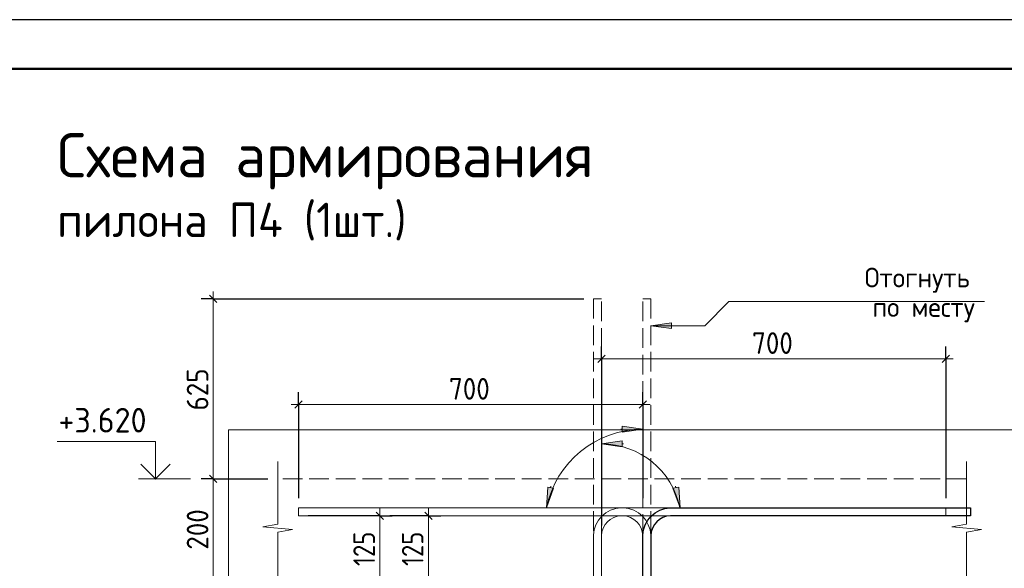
# Model space of a CAD drawing. Header units: millimetres. Extents: x 0 to 42000, y 0 to 29700.
# Tile 11 of 30: x 12903 to 22909, y 24122 to 29700. Entities that reach past the tile are written whole.
import ezdxf

# ---------------------------------------------------------------- set-up
doc = ezdxf.new("R2010")
doc.units = ezdxf.units.MM
doc.linetypes.add('______2', pattern=[270, 200, -70])
for name, color, linetype, lineweight in [('S1 Продольная арматура', 52, 'Continuous', 25), ('S2 ДОП Продольная арматура', 52, 'Continuous', 25), ('Standard', 7, 'Continuous', 25), ('ЖБ Перекрытие верхний уровень', 7, 'Continuous', 18), ('Заголовок чертежа', 7, 'Continuous', 25), ('Позиционная метка диаметр_ шаг', 7, 'Continuous', 13), ('Примечания', 7, 'Continuous', 13)]:
    doc.layers.add(name, color=color, linetype=linetype, lineweight=lineweight)
doc.styles.add('ISOCPEUR', font='txt')

msp = doc.modelspace()

# ---------------------------------------------------------------- hatches: boundary and pattern name
at = {"layer": 'Примечания', "linetype": 'Continuous', "lineweight": 13, "transparency": 33554687}
for points in [[(19526, 26619), (19316, 26589), (19526, 26559)], [(19026, 25417), (18816, 25387), (19026, 25357)], [(18269, 24949), (18256, 24737), (18328, 24936)]]:
    msp.add_hatch(color=7, dxfattribs=at).paths.add_polyline_path(points)
for points in [[(19026, 25566), (19236, 25536), (19026, 25506)], [(19601, 24948), (19614, 24737), (19542, 24936)]]:
    msp.add_hatch(color=7, dxfattribs=at).paths.add_polyline_path(points, flags=16)

# ---------------------------------------------------------------- linework, layer by layer
at = {"layer": 'S1 Продольная арматура', "color": 7, "linetype": 'Continuous', "lineweight": 18, "transparency": 33554687}
for points in [[(19236, 6132), (19236, 24457), (19230, 24494), (19218, 24532), (19198, 24567), (19175, 24596), (19146, 24619), (19111, 24639), (19073, 24652), (19036, 24657), (15736, 24657), (15736, 24737), (19041, 24737), (19091, 24730), (19144, 24713), (19192, 24686), (19231, 24653), (19265, 24613), (19291, 24565), (19309, 24513), (19316, 24462), (19316, 6132), (19236, 6132)], [(19236, 6132), (19236, 24457), (19230, 24494), (19218, 24532), (19198, 24567), (19175, 24596), (19146, 24619), (19111, 24639), (19073, 24652), (19036, 24657), (15736, 24657), (15736, 24737), (19041, 24737), (19091, 24730), (19144, 24713), (19192, 24686), (19231, 24653), (19265, 24613), (19291, 24565), (19309, 24513), (19316, 24462), (19316, 6132), (19236, 6132)], [(19236, 6132), (19236, 24457), (19230, 24494), (19218, 24532), (19198, 24567), (19175, 24596), (19146, 24619), (19111, 24639), (19073, 24652), (19036, 24657), (15736, 24657), (15736, 24737), (19041, 24737), (19091, 24730), (19144, 24713), (19192, 24686), (19231, 24653), (19265, 24613), (19291, 24565), (19309, 24513), (19316, 24462), (19316, 6132), (19236, 6132)], [(19236, 6132), (19236, 24457), (19230, 24494), (19218, 24532), (19198, 24567), (19175, 24596), (19146, 24619), (19111, 24639), (19073, 24652), (19036, 24657), (15736, 24657), (15736, 24737), (19041, 24737), (19091, 24730), (19144, 24713), (19192, 24686), (19231, 24653), (19265, 24613), (19291, 24565), (19309, 24513), (19316, 24462), (19316, 6132), (19236, 6132)], [(19236, 6132), (19236, 24457), (19230, 24494), (19218, 24532), (19198, 24567), (19175, 24596), (19146, 24619), (19111, 24639), (19073, 24652), (19036, 24657), (15736, 24657), (15736, 24737), (19041, 24737), (19091, 24730), (19144, 24713), (19192, 24686), (19231, 24653), (19265, 24613), (19291, 24565), (19309, 24513), (19316, 24462), (19316, 6132), (19236, 6132)], [(19236, 6132), (19236, 24457), (19230, 24494), (19218, 24532), (19198, 24567), (19175, 24596), (19146, 24619), (19111, 24639), (19073, 24652), (19036, 24657), (15736, 24657), (15736, 24737), (19041, 24737), (19091, 24730), (19144, 24713), (19192, 24686), (19231, 24653), (19265, 24613), (19291, 24565), (19309, 24513), (19316, 24462), (19316, 6132), (19236, 6132)], [(18736, 6132), (18736, 24462), (18743, 24513), (18760, 24565), (18787, 24613), (18820, 24653), (18860, 24686), (18908, 24713), (18960, 24730), (19010, 24737), (22316, 24737), (22316, 24657), (19016, 24657), (18978, 24652), (18940, 24639), (18905, 24619), (18877, 24596), (18853, 24567), (18833, 24532), (18821, 24494), (18816, 24457), (18816, 6132), (18736, 6132)], [(18736, 6132), (18736, 24462), (18743, 24513), (18760, 24565), (18787, 24613), (18820, 24653), (18860, 24686), (18908, 24713), (18960, 24730), (19010, 24737), (22316, 24737), (22316, 24657), (19016, 24657), (18978, 24652), (18940, 24639), (18905, 24619), (18877, 24596), (18853, 24567), (18833, 24532), (18821, 24494), (18816, 24457), (18816, 6132), (18736, 6132)], [(18736, 6132), (18736, 24462), (18743, 24513), (18760, 24565), (18787, 24613), (18820, 24653), (18860, 24686), (18908, 24713), (18960, 24730), (19010, 24737), (22316, 24737), (22316, 24657), (19016, 24657), (18978, 24652), (18940, 24639), (18905, 24619), (18877, 24596), (18853, 24567), (18833, 24532), (18821, 24494), (18816, 24457), (18816, 6132), (18736, 6132)], [(18736, 6132), (18736, 24462), (18743, 24513), (18760, 24565), (18787, 24613), (18820, 24653), (18860, 24686), (18908, 24713), (18960, 24730), (19010, 24737), (22316, 24737), (22316, 24657), (19016, 24657), (18978, 24652), (18940, 24639), (18905, 24619), (18877, 24596), (18853, 24567), (18833, 24532), (18821, 24494), (18816, 24457), (18816, 6132), (18736, 6132)], [(18736, 6132), (18736, 24462), (18743, 24513), (18760, 24565), (18787, 24613), (18820, 24653), (18860, 24686), (18908, 24713), (18960, 24730), (19010, 24737), (22316, 24737), (22316, 24657), (19016, 24657), (18978, 24652), (18940, 24639), (18905, 24619), (18877, 24596), (18853, 24567), (18833, 24532), (18821, 24494), (18816, 24457), (18816, 6132), (18736, 6132)], [(18736, 6132), (18736, 24462), (18743, 24513), (18760, 24565), (18787, 24613), (18820, 24653), (18860, 24686), (18908, 24713), (18960, 24730), (19010, 24737), (22316, 24737), (22316, 24657), (19016, 24657), (18978, 24652), (18940, 24639), (18905, 24619), (18877, 24596), (18853, 24567), (18833, 24532), (18821, 24494), (18816, 24457), (18816, 6132), (18736, 6132)]]:
    msp.add_lwpolyline(points, dxfattribs=at)
at = {"layer": 'S2 ДОП Продольная арматура', "color": 28, "linetype": 'Continuous', "lineweight": 25, "true_color": 0x50140a, "transparency": 33554687}
msp.add_lwpolyline([(19236, 16157), (19236, 24462), (19243, 24513), (19260, 24565), (19287, 24613), (19320, 24653), (19360, 24686), (19408, 24713), (19460, 24730), (19510, 24737), (22566, 24737), (22566, 24657), (19516, 24657), (19478, 24652), (19440, 24639), (19405, 24619), (19377, 24596), (19353, 24567), (19333, 24532), (19321, 24494), (19316, 24457), (19316, 16157), (19236, 16157)], dxfattribs=at)
msp.add_lwpolyline([(19236, 16157), (19236, 24462), (19243, 24513), (19260, 24565), (19287, 24613), (19320, 24653), (19360, 24686), (19408, 24713), (19460, 24730), (19510, 24737), (22566, 24737), (22566, 24657), (19516, 24657), (19478, 24652), (19440, 24639), (19405, 24619), (19377, 24596), (19353, 24567), (19333, 24532), (19321, 24494), (19316, 24457), (19316, 16157), (19236, 16157)], dxfattribs=at)
msp.add_lwpolyline([(19236, 16157), (19236, 24462), (19243, 24513), (19260, 24565), (19287, 24613), (19320, 24653), (19360, 24686), (19408, 24713), (19460, 24730), (19510, 24737), (22566, 24737), (22566, 24657), (19516, 24657), (19478, 24652), (19440, 24639), (19405, 24619), (19377, 24596), (19353, 24567), (19333, 24532), (19321, 24494), (19316, 24457), (19316, 16157), (19236, 16157)], dxfattribs=at)
msp.add_lwpolyline([(19236, 16157), (19236, 24462), (19243, 24513), (19260, 24565), (19287, 24613), (19320, 24653), (19360, 24686), (19408, 24713), (19460, 24730), (19510, 24737), (22566, 24737), (22566, 24657), (19516, 24657), (19478, 24652), (19440, 24639), (19405, 24619), (19377, 24596), (19353, 24567), (19333, 24532), (19321, 24494), (19316, 24457), (19316, 16157), (19236, 16157)], dxfattribs=at)
at = {"layer": 'Standard', "color": 7, "linetype": 'Continuous', "lineweight": 13, "transparency": 33554687}
for p, q in [((14871, 26862), (14871, 26937)), ((18816, 26252), (18741, 26252)), ((18816, 26252), (22316, 26252)), ((22316, 26252), (22391, 26252)), ((15736, 25787), (15661, 25787)), ((15736, 25787), (19236, 25787)), ((19236, 25787), (19311, 25787)), ((14640, 25032), (14110, 25032)), ((14871, 25032), (14871, 24032)), ((16564, 24657), (16564, 24732)), ((17057, 24657), (17057, 24732)), ((16564, 24032), (16564, 24657)), ((17057, 24032), (17057, 24657))]:
    msp.add_line(p, q, dxfattribs=at)
at = {"layer": 'Standard', "color": 7, "linetype": 'Continuous', "lineweight": -3, "transparency": 33554687}
for p, q in [((14871, 26862), (14746, 26862)), ((14871, 26862), (14996, 26862)), ((18816, 26252), (18816, 26377)), ((22316, 26252), (22316, 26377)), ((18816, 26252), (18816, 26127)), ((18816, 26252), (18816, 24557)), ((22316, 26252), (22316, 26127)), ((22316, 26252), (22316, 24837)), ((15736, 25787), (15736, 25912)), ((19236, 25787), (19236, 25912)), ((15736, 25787), (15736, 25662)), ((15736, 25787), (15736, 24837)), ((19236, 25787), (19236, 25662)), ((19236, 25787), (19236, 24837)), ((14871, 25032), (14746, 25032)), ((14871, 25032), (14996, 25032)), ((14871, 25032), (15426, 25032)), ((16564, 24657), (15836, 24657)), ((16564, 24657), (16439, 24657)), ((16564, 24657), (16689, 24657)), ((17057, 24657), (16664, 24657)), ((17057, 24657), (16932, 24657)), ((17057, 24657), (17182, 24657))]:
    msp.add_line(p, q, dxfattribs=at)
at = {"layer": 'Standard', "color": 7, "linetype": 'Continuous', "lineweight": 25, "transparency": 33554687}
for p, q in [((14833, 26900), (14908, 26825)), ((18778, 26214), (18853, 26289)), ((22278, 26214), (22353, 26289)), ((15698, 25749), (15773, 25824)), ((19198, 25749), (19273, 25824)), ((14833, 25069), (14908, 24994)), ((16601, 24619), (16526, 24694)), ((17094, 24619), (17019, 24694))]:
    msp.add_line(p, q, dxfattribs=at)
msp.add_lwpolyline([(0, 0), (42000, 0), (42000, 29700), (0, 29700), (0, 0)], close=True, dxfattribs=at)
at = {"layer": 'Standard', "color": 7, "linetype": 'Continuous', "lineweight": 50, "transparency": 33554687}
msp.add_lwpolyline([(2000, 29200), (41500, 29200), (41500, 500), (2000, 500), (2000, 29200)], close=True, dxfattribs=at)
at = {"layer": 'Standard', "color": 7, "linetype": 'Continuous', "lineweight": 13, "transparency": 33554687}
for points in [[(23000, 29200), (2000, 29200), (2000, 500), (23000, 500), (23000, 29200)], [(14871, 26862), (14871, 25634), (14871, 25634), (14871, 25032)], [(14284, 25032), (14284, 25412), (13284, 25412)]]:
    msp.add_lwpolyline(points, dxfattribs=at)
at = {"layer": 'Standard', "color": 7, "linetype": 'Continuous', "lineweight": -3, "transparency": 33554687}
msp.add_lwpolyline([(14871, 26862), (17568, 26862), (17568, 26862), (18636, 26862)], dxfattribs=at)
at = {"layer": 'Standard', "color": 254, "linetype": 'Continuous', "lineweight": 18, "true_color": 0xc4c4ff, "transparency": 33554687}
msp.add_lwpolyline([(23000, 25532), (15026, 25532), (15026, 3632)], dxfattribs=at)
at = {"layer": 'Standard', "color": 7, "linetype": 'Continuous', "lineweight": 35, "transparency": 33554687}
msp.add_lwpolyline([(14433, 25180), (14284, 25032), (14136, 25180)], dxfattribs=at)
at = {"layer": 'ЖБ Перекрытие верхний уровень', "color": 7, "linetype": '______2', "lineweight": 18, "transparency": 33554687}
msp.add_line((22526, 25032), (15526, 25032), dxfattribs=at)
at = {"layer": 'Примечания', "color": 7, "linetype": '______2', "lineweight": 13, "transparency": 33554687}
for p, q in [((18816, 26862), (18736, 26862)), ((18736, 26862), (18736, 24462)), ((18816, 24474), (18816, 26862)), ((19236, 24474), (19236, 26862)), ((19236, 26862), (19316, 26862)), ((19316, 26862), (19316, 24462))]:
    msp.add_line(p, q, dxfattribs=at)
at = {"layer": 'Примечания', "color": 7, "linetype": 'Continuous', "lineweight": 13, "transparency": 33554687}
for p, q in [((19526, 26619), (19316, 26589)), ((19526, 26559), (19526, 26619)), ((19316, 26589), (19316, 26589)), ((19316, 26589), (19316, 26589)), ((19316, 26589), (19316, 26589)), ((19316, 26589), (19526, 26559)), ((19526, 26589), (19541, 26589)), ((19026, 25536), (19011, 25536)), ((19026, 25506), (19026, 25566)), ((19026, 25566), (19236, 25536)), ((19236, 25536), (19026, 25506)), ((19236, 25536), (19236, 25536)), ((19236, 25536), (19236, 25536)), ((19236, 25536), (19236, 25536)), ((19026, 25417), (18816, 25387)), ((19026, 25357), (19026, 25417)), ((18816, 25387), (18816, 25387)), ((18816, 25387), (18816, 25387)), ((18816, 25387), (18816, 25387)), ((18816, 25387), (19026, 25357)), ((19026, 25387), (19041, 25387)), ((15526, 25207), (15526, 24572)), ((22526, 25207), (22526, 24572)), ((18269, 24949), (18256, 24737)), ((18256, 24737), (18328, 24936)), ((18328, 24936), (18269, 24949)), ((18298, 24942), (18301, 24957)), ((19542, 24936), (19601, 24948)), ((19614, 24737), (19542, 24936)), ((19571, 24942), (19568, 24957)), ((19601, 24948), (19614, 24737)), ((18256, 24737), (18256, 24737)), ((18256, 24737), (18256, 24737)), ((18256, 24737), (18256, 24737)), ((19614, 24737), (19614, 24737)), ((19614, 24737), (19614, 24737)), ((19614, 24737), (19614, 24737)), ((15526, 24572), (15376, 24545)), ((15376, 24545), (15676, 24518)), ((15676, 24518), (15526, 24491)), ((22526, 24572), (22376, 24545)), ((22376, 24545), (22676, 24518)), ((22676, 24518), (22526, 24491)), ((15526, 24491), (15526, 23857)), ((22526, 24491), (22526, 23857))]:
    msp.add_line(p, q, dxfattribs=at)
msp.add_lwpolyline([(22709, 26834), (20111, 26834), (19866, 26589), (19316, 26589)], dxfattribs=at)
for centre, radius, start, end in [((19236, 24536), 1000, 90, 168.397), ((18816, 24573), 814, 11.603, 90)]:
    msp.add_arc(centre, radius, start, end, dxfattribs=at)

# ---------------------------------------------------------------- texts
at = {"layer": 'Standard', "color": 7, "linetype": 'Continuous', "lineweight": 25, "transparency": 33554687, "attachment_point": 7, "style": 'ISOCPEUR'}
for s, insert, char_height, width in [('\\W0.91;700', (20346, 26302), 220, 561.99), ('\\W0.91;700', (17266, 25837), 220, 561.99), ('\\W0.95;+3.620', (13297, 25503), 250, 1067.86)]:
    msp.add_mtext(s, dxfattribs=dict(at, insert=insert, char_height=char_height, width=width))
at = {"layer": 'Standard', "color": 7, "linetype": 'Continuous', "lineweight": 25, "transparency": 33554687, "char_height": 220, "attachment_point": 7, "rotation": 90, "style": 'ISOCPEUR'}
for s, insert, width in [('\\W0.91;625', (14821, 25727), 561.99), ('\\W0.91;200', (14821, 24312), 561.98), ('\\W0.83;125', (16514, 24146), 508.57), ('\\W0.83;125', (17007, 24146), 508.57)]:
    msp.add_mtext(s, dxfattribs=dict(at, insert=insert, width=width))
at = {"layer": 'Заголовок чертежа', "color": 7, "linetype": 'Continuous', "lineweight": 50, "transparency": 33554687, "attachment_point": 7, "style": 'ISOCPEUR'}
for s, insert, char_height, width in [('\\W0.98;Схема армирования', (13284, 27975), 450, 5752.76), ('\\W0.96;пилона П4 (1шт.)', (13284, 27455), 350, 3841.88)]:
    msp.add_mtext(s, dxfattribs=dict(at, insert=insert, char_height=char_height, width=width))
at = {"layer": 'Позиционная метка диаметр_ шаг', "color": 7, "linetype": 'Continuous', "lineweight": 18, "transparency": 33554687, "char_height": 200, "attachment_point": 7, "style": 'ISOCPEUR'}
for s, insert, width in [('\\W0.97;Отогнуть', (21489, 26924), 1316.06), ('\\W0.97;по месту', (21569, 26624), 1236.08)]:
    msp.add_mtext(s, dxfattribs=dict(at, insert=insert, width=width))

doc.saveas('drawing.dxf')
